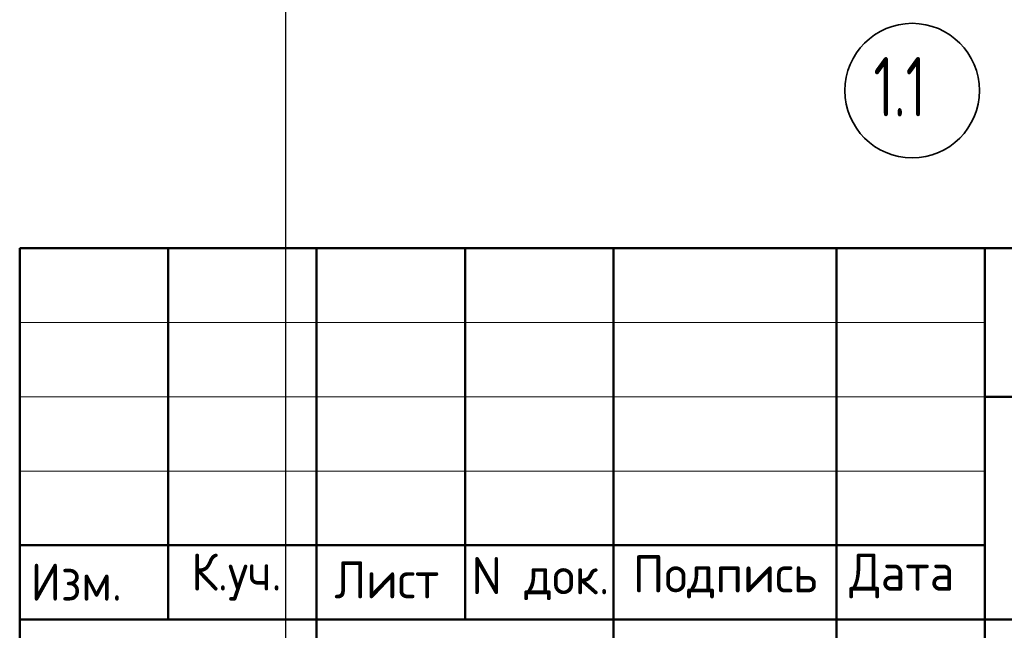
# Model space of a CAD drawing. Header units: millimetres. Extents: x -5 to 21000, y -5 to 14850.
# Tile 5 of 21: x 11500 to 14816, y 1714 to 3769. Entities that reach past the tile are written whole.
import ezdxf

# ---------------------------------------------------------------- set-up
doc = ezdxf.new("R2010")
doc.units = ezdxf.units.MM
doc.linetypes.add('______5', pattern=[550, 400, -50, 50, -50])
doc.layers.add('Standard', color=7, linetype='Continuous', lineweight=25)
doc.layers.add('Оси', color=7, linetype='______5', true_color=0x656565)
doc.styles.add('ISOCPEUR', font='txt')

msp = doc.modelspace()

# ---------------------------------------------------------------- linework, layer by layer
at = {"layer": 'Standard', "color": 7, "linetype": 'Continuous', "lineweight": 25, "transparency": 33554687}
msp.add_line((12396.2, -5), (12396.2, 6005), dxfattribs=at)
at = {"layer": 'Standard', "color": 7, "linetype": 'Continuous', "lineweight": 50, "transparency": 33554687}
for p, q in [((11500, 250), (11500, 3000)), ((11500, 3000), (20750, 3000)), ((12000, 1750), (12000, 3000)), ((12500, 250), (12500, 3000)), ((13000, 1750), (13000, 3000)), ((13500, 250), (13500, 3000)), ((14250, 250), (14250, 3000)), ((14750, 250), (14750, 3000)), ((14750, 2500), (20750, 2500)), ((11500, 2000), (14750, 2000)), ((11500, 2000), (14750, 2000)), ((11500, 1750), (14750, 1750)), ((11500, 1750), (14750, 1750)), ((14750, 1750), (20750, 1750))]:
    msp.add_line(p, q, dxfattribs=at)
at = {"layer": 'Standard', "color": 7, "linetype": 'Continuous', "lineweight": 13, "transparency": 33554687}
for p, q in [((11500, 2750), (14750, 2750)), ((11500, 2500), (14750, 2500)), ((11500, 2250), (14750, 2250))]:
    msp.add_line(p, q, dxfattribs=at)
at = {"layer": 'Standard', "color": 7, "linetype": 'Continuous', "lineweight": 25, "transparency": 33554687}
msp.add_lwpolyline([(20750, 3000), (11500, 3000), (11500, 250), (20750, 250), (20750, 3000)], dxfattribs=at)
at = {"layer": 'Оси', "color": 7, "linetype": 'Continuous', "lineweight": 35, "transparency": 33554687}
msp.add_circle((14505.4, 3530.4), 226.4, dxfattribs=at)

# ---------------------------------------------------------------- texts
at = {"layer": 'Standard', "color": 7, "linetype": 'Continuous', "lineweight": 25, "transparency": 33554687, "char_height": 125, "attachment_point": 7, "style": 'ISOCPEUR'}
for s, insert, width in [('\\W0.93;Изм.', (11537, 1813.8), 376.448), ('\\W0.93;К.уч.', (12078, 1813.8), 408.006), ('\\W0.94;Лист', (12559.6, 1821.4), 433.463), ('\\W0.95;N док.', (13021.3, 1815.3), 534.063), ('\\W0.96;Подпись', (13564.7, 1821.4), 672.14), ('\\W0.94;Дата', (14293.8, 1821.4), 483.868)]:
    msp.add_mtext(s, dxfattribs=dict(at, insert=insert, width=width))
at = {"layer": 'Оси', "color": 7, "linetype": 'Continuous', "lineweight": 35, "transparency": 33554687, "insert": (14375.4, 3443.4), "char_height": 200, "width": 328.329, "attachment_point": 7, "style": 'ISOCPEUR'}
msp.add_mtext('\\W0.68;1.1', dxfattribs=at)

doc.saveas('drawing.dxf')
